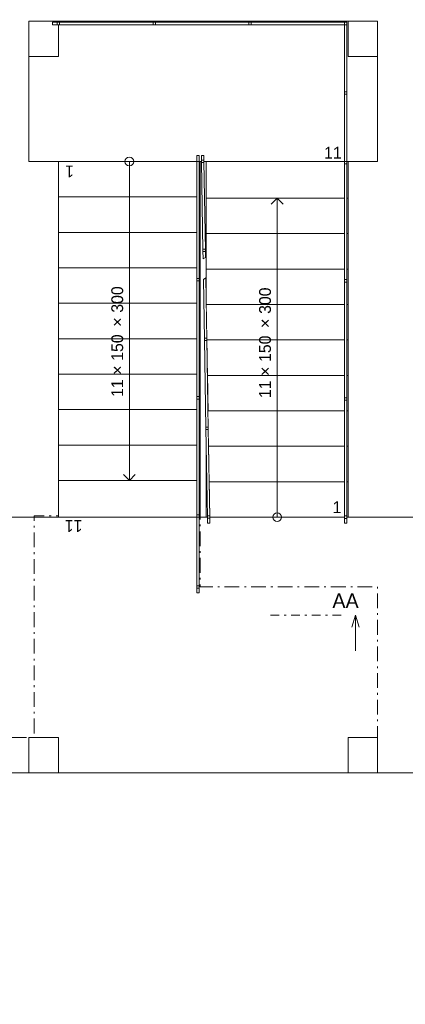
# Model space of a CAD drawing. Header units: millimetres. Extents: x -13540 to 53600, y -21460 to 10383.
# Tile 18 of 20: x 36678 to 39939, y 868 to 9200. Entities that reach past the tile are written whole.
import ezdxf

# ---------------------------------------------------------------- set-up
doc = ezdxf.new("R2010")
doc.units = ezdxf.units.MM
doc.header["$MEASUREMENT"] = 0
doc.set_wipeout_variables(frame=1)
for name, pattern in [('Wipeout_Contour', [1000, 0, -1000]), ('Čerchovaná M', [225, 125, -42.5, 15, -42.5]), ('Čerchovaná S', [175, 75, -42.5, 15, -42.5]), ('Čárkovaná M', [225, 125, -100]), ('Čárkovaná S', [125, 75, -50])]:
    doc.linetypes.add(name, pattern=pattern)
for name, color, linetype in [('05_Podlahy', 7, 'Continuous'), ('13_Značky.řezy', 7, 'Continuous'), ('Nové_02_Desky', 7, 'Continuous'), ('Nové_02_Sloupy - nosné', 7, 'Continuous'), ('Nové_04_Schodiště', 7, 'Continuous'), ('Nové_05_Podlahy', 7, 'Continuous'), ('Nové_05_Zábradlí', 7, 'Continuous'), ('Nové_Výplně - Povrchové', 7, 'Continuous'), ('Nové_Výplně – Řezové', 7, 'Continuous')]:
    doc.layers.add(name, color=color, linetype=linetype)

msp = doc.modelspace()

# ---------------------------------------------------------------- wipeouts: each hides what was drawn before it
at = {"color": 251, "linetype": 'Wipeout_Contour', "lineweight": 0, "ltscale": 515663.541016}
msp.add_wipeout([(5200, 9200), (30580, 9200), (30580, 7880), (33020, 7880), (33020, 9200), (34000, 9200), (34000, 8800), (36200, 8800), (36200, 9200), (36600, 9200), (36600, 4990), (41780, 4990), (41780, 0), (18500, 0), (18500, 1098.7), (13800, 1098.7), (13800, 0), (5200, 0)], dxfattribs=at).dxf.layer = '05_Podlahy'

# ---------------------------------------------------------------- next in the draw order: linework, layer by layer
at = {"layer": '05_Podlahy', "color": 251, "linetype": 'Continuous', "lineweight": 0, "flags": 128}
msp.add_lwpolyline([(5200, 9200), (30580, 9200), (30580, 7880), (33020, 7880), (33020, 9200), (34000, 9200), (34000, 8800), (36200, 8800), (36200, 9200), (36600, 9200), (36600, 4990), (41780, 4990), (41780, 0), (18500, 0), (18500, 1098.7), (13800, 1098.7), (13800, 0), (5200, 0)], close=True, dxfattribs=at)
at = {"layer": '13_Značky.řezy', "color": 251, "linetype": 'Čerchovaná S', "lineweight": 0}
msp.add_line((38797.4, 4160.1), (39397.4, 4160.1), dxfattribs=at)
at = {"layer": '13_Značky.řezy', "color": 251, "linetype": 'Continuous', "lineweight": 0}
for p, q in [((39487.4, 4060.1), (39517.4, 4160.1)), ((39517.4, 4160.1), (39517.4, 3860.1)), ((39547.4, 4060.1), (39517.4, 4160.1))]:
    msp.add_line(p, q, dxfattribs=at)
at = {"layer": 'Nové_02_Desky', "color": 251, "linetype": 'Continuous', "lineweight": 0, "flags": 128}
msp.add_lwpolyline([(39705, 8000), (39705, 9187.9), (36755, 9187.9), (36755, 8000)], close=True, dxfattribs=at)
at = {"layer": 'Nové_02_Desky', "color": 251, "linetype": 'Čerchovaná M', "lineweight": 0, "flags": 128}
msp.add_lwpolyline([(36600, 0), (41780, 0), (41780, 2825), (39705, 2825), (39704.9, 4400), (38205, 4399.9), (38205, 5000), (36800, 5000), (36800, 3125), (36600, 3125)], close=True, dxfattribs=at)
at = {"layer": 'Nové_04_Schodiště', "color": 251, "linetype": 'Čárkovaná S', "lineweight": 0, "flags": 128}
for points in [[(37505, 8000), (37505, 5000), (37705, 5000), (37705, 8000)], [(38955, 4990), (38955, 7990), (38755, 7990), (38755, 4990)]]:
    msp.add_lwpolyline(points, close=True, dxfattribs=at)
at = {"layer": 'Nové_05_Podlahy', "color": 251, "linetype": 'Continuous', "lineweight": 0, "flags": 128}
msp.add_lwpolyline([(5200, 9200), (5200, 0), (13800, 0), (13800, 700), (14200, 700), (14200, -700), (18100, -700), (18100, 700), (18500, 700), (18500, 0), (41780, 0), (41780, 2825), (36600, 2825), (36600, 9200), (32900, 9200), (32900, 8000), (30700, 8000), (30700, 9200)], close=True, dxfattribs=at)

# ---------------------------------------------------------------- next in the draw order: texts
at = {"layer": '13_Značky.řezy', "color": 251, "lineweight": 0, "insert": (39321.7, 4220.1), "char_height": 125, "attachment_point": 7}
msp.add_mtext('\\A1;\\pt0;AA', dxfattribs=at)

# ---------------------------------------------------------------- next in the draw order: wipeouts: each hides what was drawn before it
at = {"color": 251, "linetype": 'Wipeout_Contour', "lineweight": 0, "ltscale": 153664.423442}
msp.add_wipeout([(37005, 8000), (37005, 7700), (38205, 7700), (38205, 8000)], dxfattribs=at).dxf.layer = 'Nové_Výplně - Povrchové'
at = {"color": 251, "linetype": 'Wipeout_Contour', "lineweight": 0, "ltscale": 156775.480879}
msp.add_wipeout([(39455, 5290), (38255, 5290), (38255, 4990), (39455, 4990)], dxfattribs=at).dxf.layer = 'Nové_Výplně - Povrchové'
at = {"color": 251, "linetype": 'Wipeout_Contour', "lineweight": 0, "ltscale": 151886.298165}
msp.add_wipeout([(36755, 8887.9), (37005, 8887.9), (37005, 9187.9), (36755, 9187.9)], dxfattribs=at).dxf.layer = 'Nové_Výplně – Řezové'
at = {"color": 251, "linetype": 'Wipeout_Contour', "lineweight": 0, "ltscale": 162396.198717}
msp.add_wipeout([(39455, 8887.9), (39705, 8887.9), (39705, 9187.9), (39455, 9187.9)], dxfattribs=at).dxf.layer = 'Nové_Výplně – Řezové'
at = {"color": 251, "linetype": 'Wipeout_Contour', "lineweight": 0, "ltscale": 148000.406316}
msp.add_wipeout([(36755, 2825), (37005, 2825), (37005, 3125), (36755, 3125)], dxfattribs=at).dxf.layer = 'Nové_Výplně – Řezové'
at = {"color": 251, "linetype": 'Wipeout_Contour', "lineweight": 0, "ltscale": 158767.746508}
msp.add_wipeout([(39455, 2825), (39705, 2825), (39705, 3125), (39455, 3125)], dxfattribs=at).dxf.layer = 'Nové_Výplně – Řezové'

# ---------------------------------------------------------------- next in the draw order: linework, layer by layer
at = {"layer": 'Nové_02_Sloupy - nosné', "color": 251, "linetype": 'Continuous', "lineweight": 0, "flags": 128}
for points in [[(36755, 8887.9), (37005, 8887.9), (37005, 9187.9), (36755, 9187.9)], [(39455, 8887.9), (39705, 8887.9), (39705, 9187.9), (39455, 9187.9)], [(36755, 2825), (37005, 2825), (37005, 3125), (36755, 3125)], [(39455, 2825), (39705, 2825), (39705, 3125), (39455, 3125)]]:
    msp.add_lwpolyline(points, close=True, dxfattribs=at)
at = {"layer": 'Nové_02_Sloupy - nosné', "color": 251, "linetype": 'Čárkovaná M', "lineweight": 0, "flags": 128}
for points in [[(36755, 8887.9), (37005, 8887.9), (37005, 9187.9), (36755, 9187.9)], [(39455, 8887.9), (39705, 8887.9), (39705, 9187.9), (39455, 9187.9)], [(36755, 2825), (37005, 2825), (37005, 3125), (36755, 3125)], [(39455, 2825), (39705, 2825), (39705, 3125), (39455, 3125)]]:
    msp.add_lwpolyline(points, close=True, dxfattribs=at)
at = {"layer": 'Nové_04_Schodiště', "color": 251, "linetype": 'Continuous', "lineweight": 0}
for p, q in [((37005, 8000), (37005, 7700)), ((38205, 8000), (37005, 8000)), ((38205, 7700), (38205, 8000)), ((37005, 7700), (38205, 7700)), ((39455, 5290), (38255, 5290)), ((38255, 5290), (38255, 4990)), ((39455, 4990), (39455, 5290)), ((38255, 4990), (39455, 4990))]:
    msp.add_line(p, q, dxfattribs=at)
at = {"layer": 'Nové_04_Schodiště', "color": 251, "linetype": 'Continuous', "lineweight": 0, "flags": 128}
for points in [[(37567.5, 8000, 1), (37642.5, 8000, 1)], [(38892.5, 4990, 1), (38817.5, 4990, 1)]]:
    msp.add_lwpolyline(points, format="xyb", close=True, dxfattribs=at)

# ---------------------------------------------------------------- next in the draw order: texts
at = {"layer": 'Nové_04_Schodiště', "color": 251, "lineweight": 0, "insert": (37136.6, 7915.9), "char_height": 100, "attachment_point": 4, "rotation": 180}
msp.add_mtext('\\A1;1', dxfattribs=at)
at = {"layer": 'Nové_04_Schodiště', "color": 251, "lineweight": 0, "insert": (39323.5, 5074.1), "char_height": 100, "attachment_point": 4}
msp.add_mtext('\\A1;1', dxfattribs=at)

# ---------------------------------------------------------------- next in the draw order: wipeouts: each hides what was drawn before it
at = {"color": 251, "linetype": 'Wipeout_Contour', "lineweight": 0, "ltscale": 153423.658098}
msp.add_wipeout([(37005, 7700), (37005, 7400), (38205, 7400), (38205, 7700)], dxfattribs=at).dxf.layer = 'Nové_Výplně - Povrchové'
at = {"color": 251, "linetype": 'Wipeout_Contour', "lineweight": 0, "ltscale": 156937.395995}
msp.add_wipeout([(39455, 5590), (38255, 5590), (38255, 5290), (39455, 5290)], dxfattribs=at).dxf.layer = 'Nové_Výplně - Povrchové'

# ---------------------------------------------------------------- next in the draw order: linework, layer by layer
at = {"layer": 'Nové_04_Schodiště', "color": 251, "linetype": 'Continuous', "lineweight": 0}
for p, q in [((37605, 8000), (37605, 7700)), ((37605, 8000), (37605, 7700)), ((37005, 7700), (37005, 7400)), ((38205, 7700), (37005, 7700)), ((38205, 7400), (38205, 7700)), ((37005, 7400), (38205, 7400)), ((39455, 5590), (38255, 5590)), ((38255, 5590), (38255, 5290)), ((39455, 5290), (39455, 5590)), ((38255, 5290), (39455, 5290)), ((38855, 4990), (38855, 5290)), ((38855, 4990), (38855, 5290))]:
    msp.add_line(p, q, dxfattribs=at)

# ---------------------------------------------------------------- next in the draw order: wipeouts: each hides what was drawn before it
at = {"color": 251, "linetype": 'Wipeout_Contour', "lineweight": 0, "ltscale": 153191.916348}
msp.add_wipeout([(37005, 7400), (37005, 7100), (38205, 7100), (38205, 7400)], dxfattribs=at).dxf.layer = 'Nové_Výplně - Povrchové'
at = {"color": 251, "linetype": 'Wipeout_Contour', "lineweight": 0, "ltscale": 157108.311972}
msp.add_wipeout([(39455, 5890), (38255, 5890), (38255, 5590), (39455, 5590)], dxfattribs=at).dxf.layer = 'Nové_Výplně - Povrchové'

# ---------------------------------------------------------------- next in the draw order: linework, layer by layer
at = {"layer": 'Nové_04_Schodiště', "color": 251, "linetype": 'Continuous', "lineweight": 0}
for p, q in [((37005, 7400), (37005, 7100)), ((38205, 7400), (37005, 7400)), ((38205, 7100), (38205, 7400)), ((37005, 7100), (38205, 7100)), ((39455, 5890), (38255, 5890)), ((38255, 5890), (38255, 5590)), ((39455, 5590), (39455, 5890)), ((38255, 5590), (39455, 5590))]:
    msp.add_line(p, q, dxfattribs=at)

# ---------------------------------------------------------------- next in the draw order: wipeouts: each hides what was drawn before it
at = {"color": 251, "linetype": 'Wipeout_Contour', "lineweight": 0, "ltscale": 152969.239236}
msp.add_wipeout([(37005, 7100), (37005, 6800), (38205, 6800), (38205, 7100)], dxfattribs=at).dxf.layer = 'Nové_Výplně - Povrchové'
at = {"color": 251, "linetype": 'Wipeout_Contour', "lineweight": 0, "ltscale": 157288.19944}
msp.add_wipeout([(39455, 6190), (38255, 6190), (38255, 5890), (39455, 5890)], dxfattribs=at).dxf.layer = 'Nové_Výplně - Povrchové'

# ---------------------------------------------------------------- next in the draw order: linework, layer by layer
at = {"layer": 'Nové_04_Schodiště', "color": 251, "linetype": 'Continuous', "lineweight": 0}
for p, q in [((37005, 7100), (37005, 6800)), ((38205, 7100), (37005, 7100)), ((38205, 6800), (38205, 7100)), ((37005, 6800), (38205, 6800)), ((39455, 6190), (38255, 6190)), ((38255, 6190), (38255, 5890)), ((39455, 5890), (39455, 6190)), ((38255, 5890), (39455, 5890))]:
    msp.add_line(p, q, dxfattribs=at)

# ---------------------------------------------------------------- next in the draw order: wipeouts: each hides what was drawn before it
at = {"color": 251, "linetype": 'Wipeout_Contour', "lineweight": 0, "ltscale": 152755.666439}
msp.add_wipeout([(37005, 6800), (37005, 6500), (38205, 6500), (38205, 6800)], dxfattribs=at).dxf.layer = 'Nové_Výplně - Povrchové'
at = {"color": 251, "linetype": 'Wipeout_Contour', "lineweight": 0, "ltscale": 157477.027636}
msp.add_wipeout([(39455, 6490), (38255, 6490), (38255, 6190), (39455, 6190)], dxfattribs=at).dxf.layer = 'Nové_Výplně - Povrchové'

# ---------------------------------------------------------------- next in the draw order: linework, layer by layer
at = {"layer": 'Nové_04_Schodiště', "color": 251, "linetype": 'Continuous', "lineweight": 0}
for p, q in [((37005, 6800), (37005, 6500)), ((38205, 6800), (37005, 6800)), ((38205, 6500), (38205, 6800)), ((37005, 6500), (38205, 6500)), ((39455, 6490), (38255, 6490)), ((38255, 6490), (38255, 6190)), ((39455, 6190), (39455, 6490)), ((38255, 6190), (39455, 6190))]:
    msp.add_line(p, q, dxfattribs=at)

# ---------------------------------------------------------------- next in the draw order: wipeouts: each hides what was drawn before it
at = {"color": 251, "linetype": 'Wipeout_Contour', "lineweight": 0, "ltscale": 157674.764409}
msp.add_wipeout([(39455, 6790), (38255, 6790), (38255, 6490), (39455, 6490)], dxfattribs=at).dxf.layer = 'Nové_Výplně - Povrchové'
at = {"color": 251, "linetype": 'Wipeout_Contour', "lineweight": 0, "ltscale": 152551.236228}
msp.add_wipeout([(37005, 6500), (37005, 6200), (38205, 6200), (38205, 6500)], dxfattribs=at).dxf.layer = 'Nové_Výplně - Povrchové'

# ---------------------------------------------------------------- next in the draw order: linework, layer by layer
at = {"layer": 'Nové_04_Schodiště', "color": 251, "linetype": 'Continuous', "lineweight": 0}
for p, q in [((39455, 6790), (38255, 6790)), ((38255, 6790), (38255, 6490)), ((39455, 6490), (39455, 6790)), ((37005, 6500), (37005, 6200)), ((38205, 6500), (37005, 6500)), ((38205, 6200), (38205, 6500)), ((38255, 6490), (39455, 6490)), ((37005, 6200), (38205, 6200))]:
    msp.add_line(p, q, dxfattribs=at)

# ---------------------------------------------------------------- next in the draw order: texts
at = {"layer": 'Nové_04_Schodiště', "color": 7, "lineweight": 25, "char_height": 100, "attachment_point": 2, "rotation": 90}
for insert in [(37605, 6500), (38855, 6490)]:
    msp.add_mtext('\\A1;\\pt0,1550;{\\H0.66x;\\S^  ;\\S^  ;\\S^  ;}', dxfattribs=dict(at, insert=insert))

# ---------------------------------------------------------------- next in the draw order: wipeouts: each hides what was drawn before it
at = {"color": 251, "linetype": 'Wipeout_Contour', "lineweight": 0, "ltscale": 157881.376259}
msp.add_wipeout([(39455, 7090), (38255, 7090), (38255, 6790), (39455, 6790)], dxfattribs=at).dxf.layer = 'Nové_Výplně - Povrchové'
at = {"color": 251, "linetype": 'Wipeout_Contour', "lineweight": 0, "ltscale": 152355.985437}
msp.add_wipeout([(37005, 6200), (37005, 5900), (38205, 5900), (38205, 6200)], dxfattribs=at).dxf.layer = 'Nové_Výplně - Povrchové'

# ---------------------------------------------------------------- next in the draw order: linework, layer by layer
at = {"layer": 'Nové_04_Schodiště', "color": 251, "linetype": 'Continuous', "lineweight": 0}
for p, q in [((39455, 7090), (38255, 7090)), ((38255, 7090), (38255, 6790)), ((39455, 6790), (39455, 7090)), ((38255, 6790), (39455, 6790)), ((37005, 6200), (37005, 5900)), ((38205, 6200), (37005, 6200)), ((38205, 5900), (38205, 6200)), ((37005, 5900), (38205, 5900))]:
    msp.add_line(p, q, dxfattribs=at)

# ---------------------------------------------------------------- next in the draw order: texts
at = {"layer": 'Nové_04_Schodiště', "color": 251, "lineweight": 0, "char_height": 100, "attachment_point": 8, "rotation": 90}
for insert in [(37581.5, 6500), (38831.5, 6490)]:
    msp.add_mtext('\\A1;\\pt0,1550;11 {\\fArial|b0|i0|c238|p34;× }150{\\H0.66x;\\S^  ;\\fArial|b0|i0|c238|p34;\\H1.51515x; × }300{\\H0.66x;\\S^  ;\\S^  ;}', dxfattribs=dict(at, insert=insert))

# ---------------------------------------------------------------- next in the draw order: wipeouts: each hides what was drawn before it
at = {"color": 251, "linetype": 'Wipeout_Contour', "lineweight": 0, "ltscale": 158096.828361}
msp.add_wipeout([(39455, 7390), (38255, 7390), (38255, 7090), (39455, 7090)], dxfattribs=at).dxf.layer = 'Nové_Výplně - Povrchové'
at = {"color": 251, "linetype": 'Wipeout_Contour', "lineweight": 0, "ltscale": 152169.949432}
msp.add_wipeout([(37005, 5900), (37005, 5600), (38205, 5600), (38205, 5900)], dxfattribs=at).dxf.layer = 'Nové_Výplně - Povrchové'

# ---------------------------------------------------------------- next in the draw order: linework, layer by layer
at = {"layer": 'Nové_04_Schodiště', "color": 251, "linetype": 'Continuous', "lineweight": 0}
for p, q in [((39455, 7390), (38255, 7390)), ((38255, 7390), (38255, 7090)), ((39455, 7090), (39455, 7390)), ((38255, 7090), (39455, 7090)), ((37005, 5900), (37005, 5600)), ((38205, 5900), (37005, 5900)), ((38205, 5600), (38205, 5900)), ((37005, 5600), (38205, 5600))]:
    msp.add_line(p, q, dxfattribs=at)

# ---------------------------------------------------------------- next in the draw order: wipeouts: each hides what was drawn before it
at = {"color": 251, "linetype": 'Wipeout_Contour', "lineweight": 0, "ltscale": 158321.084597}
msp.add_wipeout([(39455, 7690), (38255, 7690), (38255, 7390), (39455, 7390)], dxfattribs=at).dxf.layer = 'Nové_Výplně - Povrchové'
at = {"color": 251, "linetype": 'Wipeout_Contour', "lineweight": 0, "ltscale": 151993.16208}
msp.add_wipeout([(38205, 5600), (37005, 5600), (37005, 5300), (38205, 5300)], dxfattribs=at).dxf.layer = 'Nové_Výplně - Povrchové'

# ---------------------------------------------------------------- next in the draw order: linework, layer by layer
at = {"layer": 'Nové_04_Schodiště', "color": 251, "linetype": 'Continuous', "lineweight": 0}
for p, q in [((39455, 7690), (38255, 7690)), ((38255, 7690), (38255, 7390)), ((39455, 7390), (39455, 7690)), ((38255, 7390), (39455, 7390)), ((38205, 5600), (37005, 5600)), ((37005, 5600), (37005, 5300)), ((38205, 5300), (38205, 5600)), ((37005, 5300), (38205, 5300))]:
    msp.add_line(p, q, dxfattribs=at)

# ---------------------------------------------------------------- next in the draw order: wipeouts: each hides what was drawn before it
at = {"color": 251, "linetype": 'Wipeout_Contour', "lineweight": 0, "ltscale": 237894.73431}
msp.add_wipeout([(38255, 7690), (39455, 7690), (39455, 7990), (39455, 8000), (38255, 8000), (38255, 7990)], dxfattribs=at).dxf.layer = 'Nové_Výplně - Povrchové'
at = {"color": 251, "linetype": 'Wipeout_Contour', "lineweight": 0, "ltscale": 227695.014443}
msp.add_wipeout([(38205, 5300), (37005, 5300), (37005, 5000), (37005, 4990), (38205, 4990), (38205, 5000)], dxfattribs=at).dxf.layer = 'Nové_Výplně - Povrchové'

# ---------------------------------------------------------------- next in the draw order: linework, layer by layer
at = {"layer": 'Nové_04_Schodiště', "color": 251, "linetype": 'Continuous', "lineweight": 0}
for p, q in [((39455, 8000), (38255, 8000)), ((38255, 8000), (38255, 7990)), ((39455, 7990), (39455, 8000)), ((38255, 7990), (38255, 7690)), ((39455, 7690), (39455, 7990)), ((37605, 7700), (37605, 5300)), ((37605, 7700), (37605, 5300)), ((38255, 7690), (39455, 7690)), ((38855, 7690), (38805, 7640)), ((38855, 7690), (38805, 7640)), ((38855, 5290), (38855, 7690)), ((38855, 5290), (38855, 7690)), ((38905, 7640), (38855, 7690)), ((38905, 7640), (38855, 7690)), ((37555, 5350), (37605, 5300)), ((37555, 5350), (37605, 5300)), ((37605, 5300), (37655, 5350)), ((37605, 5300), (37655, 5350)), ((38205, 5300), (37005, 5300)), ((37005, 5300), (37005, 5000)), ((38205, 5000), (38205, 5300)), ((37005, 5000), (37005, 4990)), ((38205, 4990), (38205, 5000)), ((37005, 4990), (38205, 4990))]:
    msp.add_line(p, q, dxfattribs=at)

# ---------------------------------------------------------------- next in the draw order: texts
at = {"layer": 'Nové_04_Schodiště', "color": 251, "lineweight": 0, "insert": (39251.9, 8074.1), "char_height": 100, "attachment_point": 4}
msp.add_mtext('\\A1;11', dxfattribs=at)
at = {"layer": 'Nové_04_Schodiště', "color": 251, "lineweight": 0, "insert": (37208.1, 4915.9), "char_height": 100, "attachment_point": 4, "rotation": 180}
msp.add_mtext('\\A1;11', dxfattribs=at)

# ---------------------------------------------------------------- next in the draw order: wipeouts: each hides what was drawn before it
at = {"color": 251, "linetype": 'Wipeout_Contour', "lineweight": 0, "ltscale": 159971.520855}
msp.add_wipeout([(39425, 4990), (39445, 4990), (39445, 7990), (39425, 7990)], dxfattribs=at).dxf.layer = 'Nové_05_Zábradlí'
at = {"color": 251, "linetype": 'Wipeout_Contour', "lineweight": 0, "ltscale": 153897.345179}
msp.add_wipeout([(38175, 4400), (38195, 4400), (38195, 5000), (38175, 5000)], dxfattribs=at).dxf.layer = 'Nové_05_Zábradlí'

# ---------------------------------------------------------------- next in the draw order: linework, layer by layer
at = {"layer": 'Nové_05_Zábradlí', "color": 251, "linetype": 'Continuous', "lineweight": 0}
for p, q in [((39425, 7990), (39425, 4990)), ((39445, 4990), (39445, 7990)), ((38175, 5000), (38175, 4400)), ((38195, 4400), (38195, 5000))]:
    msp.add_line(p, q, dxfattribs=at)

# ---------------------------------------------------------------- next in the draw order: wipeouts: each hides what was drawn before it
at = {"color": 251, "linetype": 'Wipeout_Contour', "lineweight": 0, "ltscale": 161445.931416}
msp.add_wipeout([(39425, 7990), (39445, 7990), (39445, 9177.9), (39425, 9157.9)], dxfattribs=at).dxf.layer = 'Nové_05_Zábradlí'
at = {"color": 251, "linetype": 'Wipeout_Contour', "lineweight": 0, "ltscale": 155050.080095}
msp.add_wipeout([(38175, 5000), (38195, 5000), (38195, 8000), (38175, 8000)], dxfattribs=at).dxf.layer = 'Nové_05_Zábradlí'
at = {"color": 251, "linetype": 'Wipeout_Contour', "lineweight": 0, "ltscale": 158985.36771}
msp.add_wipeout([(39445, 4990), (39425, 4990), (39425, 4940), (39445, 4940)], dxfattribs=at).dxf.layer = 'Nové_05_Zábradlí'
at = {"color": 251, "linetype": 'Wipeout_Contour', "lineweight": 0, "ltscale": 153739.342206}
msp.add_wipeout([(38195, 4400), (38175, 4400), (38175, 4350), (38195, 4350)], dxfattribs=at).dxf.layer = 'Nové_05_Zábradlí'

# ---------------------------------------------------------------- next in the draw order: linework, layer by layer
at = {"layer": 'Nové_05_Zábradlí', "color": 251, "linetype": 'Continuous', "lineweight": 0}
for p, q in [((39445, 7990), (39445, 9177.9)), ((39425, 9157.9), (39425, 7990)), ((38175, 8000), (38175, 5000)), ((38195, 5000), (38195, 8000)), ((39425, 4990), (39425, 4940)), ((39425, 4940), (39445, 4940)), ((39445, 4940), (39445, 4990)), ((38175, 4400), (38175, 4350)), ((38175, 4350), (38195, 4350)), ((38195, 4350), (38195, 4400))]:
    msp.add_line(p, q, dxfattribs=at)

# ---------------------------------------------------------------- next in the draw order: wipeouts: each hides what was drawn before it
at = {"color": 251, "linetype": 'Wipeout_Contour', "lineweight": 0, "ltscale": 157220.847265}
msp.add_wipeout([(39425, 9157.9), (39445, 9177.9), (37005, 9177.9), (37005, 9157.9)], dxfattribs=at).dxf.layer = 'Nové_05_Zábradlí'
at = {"color": 251, "linetype": 'Wipeout_Contour', "lineweight": 0, "ltscale": 156076.785923}
msp.add_wipeout([(38175, 8000), (38195, 8000), (38195, 8050), (38175, 8050)], dxfattribs=at).dxf.layer = 'Nové_05_Zábradlí'
at = {"color": 251, "linetype": 'Wipeout_Contour', "lineweight": 0, "ltscale": 159273.608057}
msp.add_wipeout([(39425, 4990), (39445, 4990), (39445, 5990), (39425, 5990)], dxfattribs=at).dxf.layer = 'Nové_05_Zábradlí'
at = {"color": 251, "linetype": 'Wipeout_Contour', "lineweight": 0, "ltscale": 153897.345179}
msp.add_wipeout([(38175, 4400), (38195, 4400), (38195, 5000), (38175, 5000)], dxfattribs=at).dxf.layer = 'Nové_05_Zábradlí'

# ---------------------------------------------------------------- next in the draw order: linework, layer by layer
at = {"layer": 'Nové_05_Zábradlí', "color": 251, "linetype": 'Continuous', "lineweight": 0}
for p, q in [((39445, 9177.9), (37005, 9177.9)), ((37005, 9157.9), (39425, 9157.9)), ((38195, 8050), (38175, 8050)), ((38175, 8050), (38175, 8000)), ((38195, 8000), (38195, 8050)), ((39425, 5990), (39425, 4990)), ((39445, 4990), (39445, 5990)), ((38175, 5000), (38175, 4400)), ((38195, 4400), (38195, 5000)), ((39425, 4990), (39445, 4990)), ((38175, 4400), (38195, 4400))]:
    msp.add_line(p, q, dxfattribs=at)

# ---------------------------------------------------------------- next in the draw order: wipeouts: each hides what was drawn before it
at = {"color": 251, "linetype": 'Wipeout_Contour', "lineweight": 0, "ltscale": 152397.968702}
msp.add_wipeout([(37005, 9157.9), (37005, 9177.9), (36955, 9177.9), (36955, 9157.9)], dxfattribs=at).dxf.layer = 'Nové_05_Zábradlí'
at = {"color": 251, "linetype": 'Wipeout_Contour', "lineweight": 0, "ltscale": 159874.1149}
msp.add_wipeout([(39425, 5990), (39445, 5990), (39445, 6990), (39425, 6990)], dxfattribs=at).dxf.layer = 'Nové_05_Zábradlí'
at = {"color": 251, "linetype": 'Wipeout_Contour', "lineweight": 0, "ltscale": 154329.067802}
msp.add_wipeout([(38175, 5000), (38195, 5000), (38195, 6000), (38175, 6000)], dxfattribs=at).dxf.layer = 'Nové_05_Zábradlí'
at = {"color": 251, "linetype": 'Wipeout_Contour', "lineweight": 0, "ltscale": 158997.864471}
msp.add_wipeout([(39425, 4980), (39445, 4980), (39445, 5000), (39425, 5000)], dxfattribs=at).dxf.layer = 'Nové_05_Zábradlí'
at = {"color": 251, "linetype": 'Wipeout_Contour', "lineweight": 0, "ltscale": 153750.732594}
msp.add_wipeout([(38175, 4390), (38195, 4390), (38195, 4410), (38175, 4410)], dxfattribs=at).dxf.layer = 'Nové_05_Zábradlí'

# ---------------------------------------------------------------- next in the draw order: linework, layer by layer
at = {"layer": 'Nové_05_Zábradlí', "color": 251, "linetype": 'Continuous', "lineweight": 0}
for p, q in [((37005, 9177.9), (36955, 9177.9)), ((36955, 9177.9), (36955, 9157.9)), ((36955, 9157.9), (37005, 9157.9)), ((39425, 6990), (39425, 5990)), ((39445, 5990), (39445, 6990)), ((38175, 6000), (38175, 5000)), ((38195, 5000), (38195, 6000))]:
    msp.add_line(p, q, dxfattribs=at)
at = {"layer": 'Nové_05_Zábradlí', "color": 251, "linetype": 'Continuous', "lineweight": 0, "flags": 128}
for points in [[(39425, 4980), (39445, 4980), (39445, 5000), (39425, 5000)], [(38175, 4390), (38195, 4390), (38195, 4410), (38175, 4410)]]:
    msp.add_lwpolyline(points, close=True, dxfattribs=at)

# ---------------------------------------------------------------- next in the draw order: wipeouts: each hides what was drawn before it
at = {"color": 251, "linetype": 'Wipeout_Contour', "lineweight": 0, "ltscale": 160572.035715}
msp.add_wipeout([(39425, 6990), (39445, 6990), (39445, 7990), (39425, 7990)], dxfattribs=at).dxf.layer = 'Nové_05_Zábradlí'
at = {"color": 251, "linetype": 'Wipeout_Contour', "lineweight": 0, "ltscale": 154949.764908}
msp.add_wipeout([(38175, 6000), (38195, 6000), (38195, 7000), (38175, 7000)], dxfattribs=at).dxf.layer = 'Nové_05_Zábradlí'
at = {"color": 251, "linetype": 'Wipeout_Contour', "lineweight": 0, "ltscale": 159549.368218}
msp.add_wipeout([(39425, 5980), (39445, 5980), (39445, 6000), (39425, 6000)], dxfattribs=at).dxf.layer = 'Nové_05_Zábradlí'
at = {"color": 251, "linetype": 'Wipeout_Contour', "lineweight": 0, "ltscale": 154043.971538}
msp.add_wipeout([(38175, 4990), (38195, 4990), (38195, 5010), (38175, 5010)], dxfattribs=at).dxf.layer = 'Nové_05_Zábradlí'

# ---------------------------------------------------------------- next in the draw order: linework, layer by layer
at = {"layer": 'Nové_05_Zábradlí', "color": 251, "linetype": 'Continuous', "lineweight": 0}
for p, q in [((39425, 7990), (39425, 6990)), ((39445, 6990), (39445, 7990)), ((38175, 7000), (38175, 6000)), ((38195, 6000), (38195, 7000))]:
    msp.add_line(p, q, dxfattribs=at)
at = {"layer": 'Nové_05_Zábradlí', "color": 251, "linetype": 'Continuous', "lineweight": 0, "flags": 128}
for points in [[(39425, 5980), (39445, 5980), (39445, 6000), (39425, 6000)], [(38175, 4990), (38195, 4990), (38195, 5010), (38175, 5010)]]:
    msp.add_lwpolyline(points, close=True, dxfattribs=at)

# ---------------------------------------------------------------- next in the draw order: wipeouts: each hides what was drawn before it
at = {"color": 251, "linetype": 'Wipeout_Contour', "lineweight": 0, "ltscale": 161187.363937}
msp.add_wipeout([(39425, 7990), (39445, 7990), (39445, 8579), (39425, 8579)], dxfattribs=at).dxf.layer = 'Nové_05_Zábradlí'
at = {"color": 251, "linetype": 'Wipeout_Contour', "lineweight": 0, "ltscale": 155670.785741}
msp.add_wipeout([(38175, 7000), (38195, 7000), (38195, 8000), (38175, 8000)], dxfattribs=at).dxf.layer = 'Nové_05_Zábradlí'
at = {"color": 251, "linetype": 'Wipeout_Contour', "lineweight": 0, "ltscale": 160198.879182}
msp.add_wipeout([(39425, 6980), (39445, 6980), (39445, 7000), (39425, 7000)], dxfattribs=at).dxf.layer = 'Nové_05_Zábradlí'
at = {"color": 251, "linetype": 'Wipeout_Contour', "lineweight": 0, "ltscale": 154614.181506}
msp.add_wipeout([(38175, 5990), (38195, 5990), (38195, 6010), (38175, 6010)], dxfattribs=at).dxf.layer = 'Nové_05_Zábradlí'

# ---------------------------------------------------------------- next in the draw order: linework, layer by layer
at = {"layer": 'Nové_05_Zábradlí', "color": 251, "linetype": 'Continuous', "lineweight": 0}
for p, q in [((39425, 8579), (39425, 7990)), ((39445, 7990), (39445, 8579)), ((38195, 8000), (38175, 8000)), ((38175, 8000), (38175, 7000)), ((38195, 7000), (38195, 8000))]:
    msp.add_line(p, q, dxfattribs=at)
at = {"layer": 'Nové_05_Zábradlí', "color": 251, "linetype": 'Continuous', "lineweight": 0, "flags": 128}
for points in [[(39425, 6980), (39445, 6980), (39445, 7000), (39425, 7000)], [(38175, 5990), (38195, 5990), (38195, 6010), (38175, 6010)]]:
    msp.add_lwpolyline(points, close=True, dxfattribs=at)

# ---------------------------------------------------------------- next in the draw order: wipeouts: each hides what was drawn before it
at = {"color": 251, "linetype": 'Wipeout_Contour', "lineweight": 0, "ltscale": 161688.091346}
msp.add_wipeout([(39425, 8579), (39445, 8579), (39445, 9177.9), (39425, 9157.9)], dxfattribs=at).dxf.layer = 'Nové_05_Zábradlí'
at = {"color": 251, "linetype": 'Wipeout_Contour', "lineweight": 0, "ltscale": 155920.91014}
msp.add_wipeout([(38235, 8000.5), (38215, 8000.2), (38228.7, 7175.8), (38248.5, 7187.7)], dxfattribs=at).dxf.layer = 'Nové_05_Zábradlí'
at = {"color": 251, "linetype": 'Wipeout_Contour', "lineweight": 0, "ltscale": 160945.210814}
msp.add_wipeout([(39425, 7980), (39445, 7980), (39445, 8000), (39425, 8000)], dxfattribs=at).dxf.layer = 'Nové_05_Zábradlí'
at = {"color": 251, "linetype": 'Wipeout_Contour', "lineweight": 0, "ltscale": 155285.366713}
msp.add_wipeout([(38175, 6990), (38195, 6990), (38195, 7010), (38175, 7010)], dxfattribs=at).dxf.layer = 'Nové_05_Zábradlí'

# ---------------------------------------------------------------- next in the draw order: linework, layer by layer
at = {"layer": 'Nové_05_Zábradlí', "color": 251, "linetype": 'Continuous', "lineweight": 0}
for p, q in [((39445, 8579), (39445, 9177.9)), ((39425, 9157.9), (39425, 8579)), ((38215, 8000.2), (38228.7, 7175.8)), ((38248.5, 7187.7), (38235, 8000.5)), ((38228.7, 7175.8), (38248.5, 7187.7))]:
    msp.add_line(p, q, dxfattribs=at)
at = {"layer": 'Nové_05_Zábradlí', "color": 251, "linetype": 'Continuous', "lineweight": 0, "flags": 128}
for points in [[(39425, 7980), (39445, 7980), (39445, 8000), (39425, 8000)], [(38175, 6990), (38195, 6990), (38195, 7010), (38175, 7010)]]:
    msp.add_lwpolyline(points, close=True, dxfattribs=at)

# ---------------------------------------------------------------- next in the draw order: wipeouts: each hides what was drawn before it
at = {"color": 251, "linetype": 'Wipeout_Contour', "lineweight": 0, "ltscale": 160369.621615}
msp.add_wipeout([(39425, 9157.9), (39445, 9177.9), (38625, 9177.9), (38625, 9157.9)], dxfattribs=at).dxf.layer = 'Nové_05_Zábradlí'
at = {"color": 251, "linetype": 'Wipeout_Contour', "lineweight": 0, "ltscale": 161429.532248}
msp.add_wipeout([(39425, 8569), (39445, 8569), (39445, 8589), (39425, 8589)], dxfattribs=at).dxf.layer = 'Nové_05_Zábradlí'
at = {"color": 251, "linetype": 'Wipeout_Contour', "lineweight": 0, "ltscale": 156232.003535}
msp.add_wipeout([(38215, 8000.2), (38235, 8000.5), (38234.2, 8050.5), (38214.2, 8050.2)], dxfattribs=at).dxf.layer = 'Nové_05_Zábradlí'
at = {"color": 251, "linetype": 'Wipeout_Contour', "lineweight": 0, "ltscale": 154954.754388}
msp.add_wipeout([(38231.6, 7002.6), (38265, 4990.2), (38285, 4990.5), (38251.4, 7014.5)], dxfattribs=at).dxf.layer = 'Nové_05_Zábradlí'

# ---------------------------------------------------------------- next in the draw order: linework, layer by layer
at = {"layer": 'Nové_05_Zábradlí', "color": 251, "linetype": 'Continuous', "lineweight": 0}
for p, q in [((39445, 9177.9), (38625, 9177.9)), ((38625, 9157.9), (39425, 9157.9)), ((38234.2, 8050.5), (38214.2, 8050.2)), ((38214.2, 8050.2), (38215, 8000.2)), ((38235, 8000.5), (38234.2, 8050.5)), ((38251.4, 7014.5), (38231.6, 7002.6)), ((38231.6, 7002.6), (38265, 4990.2)), ((38285, 4990.5), (38251.4, 7014.5))]:
    msp.add_line(p, q, dxfattribs=at)
at = {"layer": 'Nové_05_Zábradlí', "color": 251, "linetype": 'Continuous', "lineweight": 0, "flags": 128}
msp.add_lwpolyline([(39425, 8569), (39445, 8569), (39445, 8589), (39425, 8589)], close=True, dxfattribs=at)

# ---------------------------------------------------------------- next in the draw order: wipeouts: each hides what was drawn before it
at = {"color": 251, "linetype": 'Wipeout_Contour', "lineweight": 0, "ltscale": 157217.213107}
msp.add_wipeout([(38625, 9157.9), (38625, 9177.9), (37815, 9177.9), (37815, 9157.9)], dxfattribs=at).dxf.layer = 'Nové_05_Zábradlí'
at = {"color": 251, "linetype": 'Wipeout_Contour', "lineweight": 0, "ltscale": 161946.678051}
msp.add_wipeout([(39425, 9157.9), (39445, 9157.9), (39445, 9177.9), (39425, 9177.9)], dxfattribs=at).dxf.layer = 'Nové_05_Zábradlí'
at = {"color": 251, "linetype": 'Wipeout_Contour', "lineweight": 0, "ltscale": 155943.269129}
msp.add_wipeout([(38235, 8000.5), (38215, 8000.2), (38227.5, 7247.7), (38247.5, 7248)], dxfattribs=at).dxf.layer = 'Nové_05_Zábradlí'
at = {"color": 251, "linetype": 'Wipeout_Contour', "lineweight": 0, "ltscale": 155352.024739}
msp.add_wipeout([(38231.6, 7002.6), (38240, 6495.2), (38260, 6495.5), (38251.4, 7014.5)], dxfattribs=at).dxf.layer = 'Nové_05_Zábradlí'
at = {"color": 251, "linetype": 'Wipeout_Contour', "lineweight": 0, "ltscale": 154384.609185}
msp.add_wipeout([(38285, 4990.5), (38265, 4990.2), (38265.8, 4940.2), (38285.8, 4940.5)], dxfattribs=at).dxf.layer = 'Nové_05_Zábradlí'

# ---------------------------------------------------------------- next in the draw order: linework, layer by layer
at = {"layer": 'Nové_05_Zábradlí', "color": 251, "linetype": 'Continuous', "lineweight": 0}
for p, q in [((38625, 9177.9), (37815, 9177.9)), ((37815, 9157.9), (38625, 9157.9)), ((38235, 8000.5), (38215, 8000.2)), ((38215, 8000.2), (38227.5, 7247.7)), ((38247.5, 7248), (38235, 8000.5)), ((38251.4, 7014.5), (38231.6, 7002.6)), ((38231.6, 7002.6), (38240, 6495.2)), ((38260, 6495.5), (38251.4, 7014.5)), ((38265, 4990.2), (38265.8, 4940.2)), ((38265.8, 4940.2), (38285.8, 4940.5)), ((38285.8, 4940.5), (38285, 4990.5))]:
    msp.add_line(p, q, dxfattribs=at)
at = {"layer": 'Nové_05_Zábradlí', "color": 251, "linetype": 'Continuous', "lineweight": 0, "flags": 128}
msp.add_lwpolyline([(39425, 9157.9), (39445, 9157.9), (39445, 9177.9), (39425, 9177.9)], close=True, dxfattribs=at)

# ---------------------------------------------------------------- next in the draw order: wipeouts: each hides what was drawn before it
at = {"color": 251, "linetype": 'Wipeout_Contour', "lineweight": 0, "ltscale": 154068.463882}
msp.add_wipeout([(37815, 9157.9), (37815, 9177.9), (37005, 9177.9), (37005, 9157.9)], dxfattribs=at).dxf.layer = 'Nové_05_Zábradlí'
at = {"color": 251, "linetype": 'Wipeout_Contour', "lineweight": 0, "ltscale": 158792.528912}
msp.add_wipeout([(38635, 9157.9), (38635, 9177.9), (38615, 9177.9), (38615, 9157.9)], dxfattribs=at).dxf.layer = 'Nové_05_Zábradlí'
at = {"color": 251, "linetype": 'Wipeout_Contour', "lineweight": 0, "ltscale": 156213.08901}
msp.add_wipeout([(38234.9, 8010.5), (38214.9, 8010.2), (38215.2, 7990.2), (38235.2, 7990.5)], dxfattribs=at).dxf.layer = 'Nové_05_Zábradlí'
at = {"color": 251, "linetype": 'Wipeout_Contour', "lineweight": 0, "ltscale": 155651.123036}
msp.add_wipeout([(38247.5, 7248), (38227.5, 7247.7), (38228.7, 7175.8), (38248.5, 7187.7)], dxfattribs=at).dxf.layer = 'Nové_05_Zábradlí'
at = {"color": 251, "linetype": 'Wipeout_Contour', "lineweight": 0, "ltscale": 154977.34434}
msp.add_wipeout([(38260, 6495.5), (38240, 6495.2), (38252.5, 5742.7), (38272.5, 5743)], dxfattribs=at).dxf.layer = 'Nové_05_Zábradlí'

# ---------------------------------------------------------------- next in the draw order: linework, layer by layer
at = {"layer": 'Nové_05_Zábradlí', "color": 251, "linetype": 'Continuous', "lineweight": 0}
for p, q in [((37815, 9177.9), (37005, 9177.9)), ((37005, 9177.9), (37005, 9157.9)), ((37005, 9157.9), (37815, 9157.9)), ((38227.5, 7247.7), (38228.7, 7175.8)), ((38228.7, 7175.8), (38248.5, 7187.7)), ((38248.5, 7187.7), (38247.5, 7248)), ((38240, 6495.2), (38252.5, 5742.7)), ((38272.5, 5743), (38260, 6495.5))]:
    msp.add_line(p, q, dxfattribs=at)
at = {"layer": 'Nové_05_Zábradlí', "color": 251, "linetype": 'Continuous', "lineweight": 0, "flags": 128}
for points in [[(38635, 9157.9), (38635, 9177.9), (38615, 9177.9), (38615, 9157.9)], [(38234.9, 8010.5), (38214.9, 8010.2), (38215.2, 7990.2), (38235.2, 7990.5)]]:
    msp.add_lwpolyline(points, close=True, dxfattribs=at)

# ---------------------------------------------------------------- next in the draw order: wipeouts: each hides what was drawn before it
at = {"color": 251, "linetype": 'Wipeout_Contour', "lineweight": 0, "ltscale": 152495.030862}
msp.add_wipeout([(37015, 9157.9), (37015, 9177.9), (36995, 9177.9), (36995, 9157.9)], dxfattribs=at).dxf.layer = 'Nové_05_Zábradlí'
at = {"color": 251, "linetype": 'Wipeout_Contour', "lineweight": 0, "ltscale": 155641.906975}
msp.add_wipeout([(37825, 9157.9), (37825, 9177.9), (37805, 9177.9), (37805, 9157.9)], dxfattribs=at).dxf.layer = 'Nové_05_Zábradlí'
at = {"color": 251, "linetype": 'Wipeout_Contour', "lineweight": 0, "ltscale": 155673.463548}
msp.add_wipeout([(38247.4, 7258), (38227.4, 7257.7), (38227.7, 7237.7), (38247.7, 7238)], dxfattribs=at).dxf.layer = 'Nové_05_Zábradlí'
at = {"color": 251, "linetype": 'Wipeout_Contour', "lineweight": 0, "ltscale": 155190.368657}
msp.add_wipeout([(38259.8, 6505.5), (38239.9, 6505.2), (38240.2, 6485.2), (38260.2, 6485.5)], dxfattribs=at).dxf.layer = 'Nové_05_Zábradlí'
at = {"color": 251, "linetype": 'Wipeout_Contour', "lineweight": 0, "ltscale": 154580.075717}
msp.add_wipeout([(38272.5, 5743), (38252.5, 5742.7), (38265, 4990.2), (38285, 4990.5)], dxfattribs=at).dxf.layer = 'Nové_05_Zábradlí'

# ---------------------------------------------------------------- next in the draw order: linework, layer by layer
at = {"layer": 'Nové_05_Zábradlí', "color": 251, "linetype": 'Continuous', "lineweight": 0}
for p, q in [((38252.5, 5742.7), (38265, 4990.2)), ((38285, 4990.5), (38272.5, 5743)), ((38265, 4990.2), (38285, 4990.5))]:
    msp.add_line(p, q, dxfattribs=at)
at = {"layer": 'Nové_05_Zábradlí', "color": 251, "linetype": 'Continuous', "lineweight": 0, "flags": 128}
for points in [[(37015, 9157.9), (37015, 9177.9), (36995, 9177.9), (36995, 9157.9)], [(37825, 9157.9), (37825, 9177.9), (37805, 9177.9), (37805, 9157.9)], [(38247.4, 7258), (38227.4, 7257.7), (38227.7, 7237.7), (38247.7, 7238)], [(38259.8, 6505.5), (38239.9, 6505.2), (38240.2, 6485.2), (38260.2, 6485.5)]]:
    msp.add_lwpolyline(points, close=True, dxfattribs=at)

# ---------------------------------------------------------------- next in the draw order: wipeouts: each hides what was drawn before it
at = {"color": 251, "linetype": 'Wipeout_Contour', "lineweight": 0, "ltscale": 154764.333716}
msp.add_wipeout([(38272.3, 5753), (38252.3, 5752.7), (38252.7, 5732.7), (38272.7, 5733)], dxfattribs=at).dxf.layer = 'Nové_05_Zábradlí'
at = {"color": 251, "linetype": 'Wipeout_Contour', "lineweight": 0, "ltscale": 154395.831074}
msp.add_wipeout([(38284.8, 5000.5), (38264.8, 5000.2), (38265.2, 4980.2), (38285.2, 4980.5)], dxfattribs=at).dxf.layer = 'Nové_05_Zábradlí'

# ---------------------------------------------------------------- next in the draw order: linework, layer by layer
at = {"layer": 'Nové_05_Zábradlí', "color": 251, "linetype": 'Continuous', "lineweight": 0, "flags": 128}
for points in [[(38272.3, 5753), (38252.3, 5752.7), (38252.7, 5732.7), (38272.7, 5733)], [(38284.8, 5000.5), (38264.8, 5000.2), (38265.2, 4980.2), (38285.2, 4980.5)]]:
    msp.add_lwpolyline(points, close=True, dxfattribs=at)

doc.saveas('drawing.dxf')
